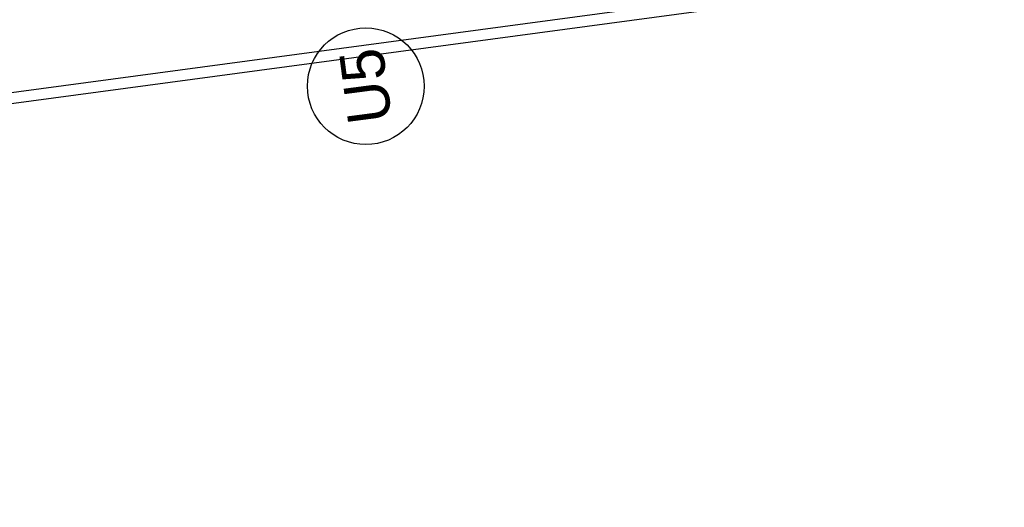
# Model space of a CAD drawing. Header units: metres. Extents: x 118052 to 118564, y 454784 to 455719.
# Tile 22 of 160: x 118272.29 to 118281.24, y 455174.64 to 455179.07. Entities that reach past the tile are written whole.
import ezdxf
from ezdxf.enums import TextEntityAlignment as Align

# ---------------------------------------------------------------- set-up
doc = ezdxf.new("R2010")
doc.units = ezdxf.units.M
doc.header["$LTSCALE"] = 0.5
for name, color, linetype in [('_ob10', 7, 'Continuous'), ('Koningsstal VIEUWPORT', 254, 'Continuous'), ('ZU_N_-_AL999---LU_pvc125_sdr34__20_^200~M_-----', 7, 'Continuous'), ('ZU_N_-_ML999---LU_pvc125_sdr34__20_^200~M_-----', 7, 'Continuous')]:
    doc.layers.add(name, color=color, linetype=linetype)
doc.styles.add('tcb_isocp', font='tcb_isocp.shx')

# ---------------------------------------------------------------- blocks, each defined once
blk = doc.blocks.new('Leidingen')
at = {"layer": 'ZU_N_-_ML999---LU_pvc125_sdr34__20_^200~M_-----', "flags": 128}
blk.add_lwpolyline([(-281957.2, -16577.6, 0, 0, 0), (-281838.8, -16597, 0, 91.8, 0), (-281847.8, -16595.6, 91.8, 169.7, 0), (-281873.4, -16591.4, 169.7, 221.7, 0), (-281911.9, -16585, 221.7, 240, 0), (-281957.2, -16577.6, 240, 221.7, 0), (-282002.5, -16570.2, 221.7, 169.7, 0), (-282040.9, -16563.9, 169.7, 91.8, 0), (-282066.6, -16559.7, 91.8, 0, 0), (-282075.6, -16558.2, 0, 0, 0), (-281957.2, -16577.6, 0, 0, 0), (-282863.8, -16428.8, 0, 0, 0)], format="xyseb", dxfattribs=at)
at = {"layer": 'ZU_N_-_ML999---LU_pvc125_sdr34__20_^200~M_-----'}
blk.add_circle((-283388.4, -16342.7), 531.6, dxfattribs=at)
at = {"layer": 'ZU_N_-_AL999---LU_pvc125_sdr34__20_^200~M_-----', "style": 'tcb_isocp'}
blk.add_text('U5', height=400, dxfattribs=at).set_placement((-283388.4, -16342.7), align=Align.MIDDLE)

msp = doc.modelspace()

# ---------------------------------------------------------------- linework, layer by layer
at = {"layer": '_ob10'}
for points in [[(118289.254, 455207.7641), (118283.1847, 455206.9684), (118284.4977, 455196.9805), (118284.7951, 455197.0195), (118286.985, 455180.3926), (118269.7599, 455178.0769), (118270.4283, 455173.105)], [(118289.267, 455207.665), (118283.2969, 455206.8822), (118284.5838, 455197.0926), (118284.8812, 455197.1316), (118287.0971, 455180.3067), (118269.8724, 455177.9911), (118270.5274, 455173.1183)]]:
    msp.add_lwpolyline(points, dxfattribs=at)

# ---------------------------------------------------------------- block references
at = {"layer": 'Koningsstal VIEUWPORT', "color": 6, "xscale": 0.0009975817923, "yscale": 0.0009975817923, "zscale": 0.0009975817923, "rotation": 97.46987594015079}
msp.add_blockref('Leidingen', (118222.5204, 455456.6507), dxfattribs=at)

doc.saveas('drawing.dxf')
